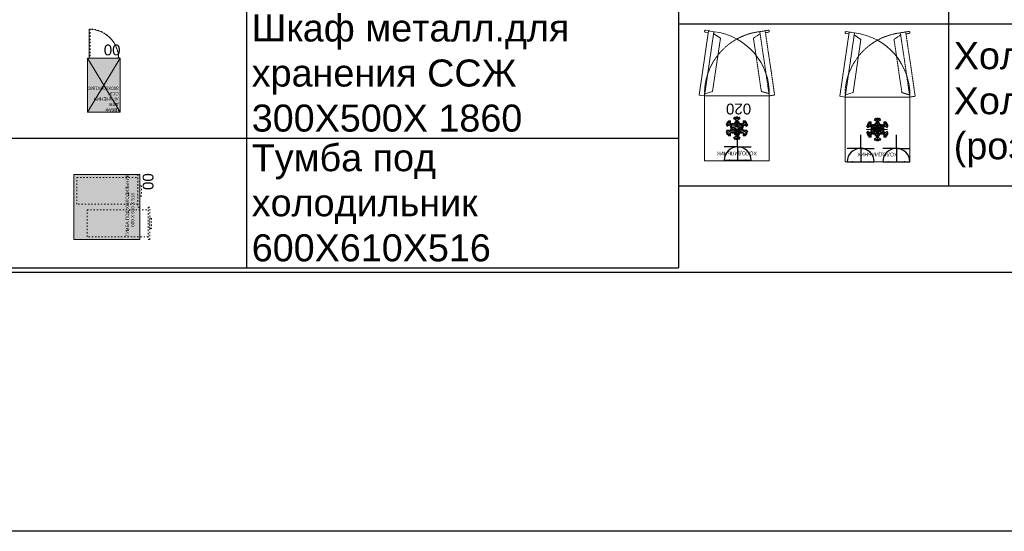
# Model space of a CAD drawing. Header units: millimetres. Extents: x -692150 to 2662533, y -95416 to 65084.
# Tile 34 of 256: x -59103 to -49986, y -57790 to -53057. Entities that reach past the tile are written whole.
import ezdxf

# ---------------------------------------------------------------- set-up
doc = ezdxf.new("R2010")
doc.units = ezdxf.units.MM
doc.linetypes.add('( Hidden )', pattern=[0.375, 0.25, -0.125])
doc.linetypes.add('ACAD_ISO03W100', pattern=[30, 12, -18])
doc.layers.get('Defpoints').update_dxf_attribs({"color": 30})
doc.layers.add('09_АР_Мебель', color=7, linetype='Continuous', lineweight=9, true_color=0x000000)
doc.layers.add('1. ПОДЛОЖКА', color=7, linetype='Continuous', lineweight=0, true_color=0x9b9292)
doc.layers.add('11_АР_Номер мебели', color=1, linetype='Continuous', lineweight=13, plot=False)
doc.layers.add('ЭОМ', color=7, linetype='Continuous')
doc.styles.add('HVAC_AEP', font='arial.ttf')
doc.styles.get("Standard").update_dxf_attribs({"font": 'arial.ttf'})

# ---------------------------------------------------------------- blocks, each defined once
blk = doc.blocks.new('*T216')
at = {"color": 0, "linetype": 'ByBlock', "lineweight": -2, "transparency": 16777216}
for p, q in [((0, 0), (6500, 0)), ((0, 0), (0, -9080.2)), ((6500, 0), (6500, -9080.2)), ((0, -469.7), (6500, -469.7)), ((2500, -469.7), (2500, -9080.2)), ((0, -1469.7), (6500, -1469.7)), ((0, -2469.7), (6500, -2469.7)), ((0, -4075), (6500, -4075)), ((0, -5680.2), (6500, -5680.2)), ((0, -6680.2), (6500, -6680.2)), ((0, -7880.2), (6500, -7880.2)), ((0, -9080.2), (6500, -9080.2))]:
    blk.add_line(p, q, dxfattribs=at)
at = {"color": 0, "lineweight": 15, "transparency": 16777216, "style": 'HVAC_AEP'}
for s, insert, char_height, width, attachment_point in [('Фарма', (3250, -234.8), 300, 6497, 5), ('Кресло рабочее', (2550, -969.7), 250, 3900, 4), ('Холодильник^Jфармацевтический', (2550, -1969.7), 250, 3900, 4), ('Аптечный шкаф для^Jрецептурных^Jлекарств с замками^J1099Х460Х 2200', (2550, -3272.3), 250, 3900, 4), ('Аптечный шкаф для^Jхранения резиновых^Jизделий^J600Х400Х2000 мм', (2550, -4877.6), 250, 3900, 4), ('Шкаф для хранения^JЛП 800Х400Х 2000', (2550, -6180.2), 250, 3900, 4), ('Шкаф металл.для^Jхранения ССЖ^J300Х500Х 1860', (2550, -7280.2), 250, 3900, 4), ('Тумба под^Jхолодильник^J600Х610Х516', (2550, -8480.2), 250, 3900, 4)]:
    blk.add_mtext(s, dxfattribs=dict(at, insert=insert, char_height=char_height, width=width, attachment_point=attachment_point))
blk = doc.blocks.new('Тумба под холодильник 600х610х516')
at = {"layer": '09_АР_Мебель', "lineweight": 0, "true_color": 0x7aafdf}
h = blk.add_hatch(color=143, dxfattribs=at)
h.dxf.hatch_style = 1
h.paths.add_polyline_path([(0, 0), (0, -610), (600, -610), (600, 0)])
at = {"layer": '09_АР_Мебель', "lineweight": 0, "true_color": 0x136734}
h = blk.add_hatch(color=116, dxfattribs=at)
h.dxf.hatch_style = 1
h.paths.add_polyline_path([(400.3, -268.5), (337.8, -268.5), (337.8, -206), (262.8, -206), (262.8, -268.5), (200.3, -268.5), (200.3, -343.5), (262.8, -343.5), (262.8, -406), (337.8, -406), (337.8, -343.5), (400.3, -343.5)])
at = {"layer": '09_АР_Мебель', "lineweight": 0}
blk.add_lwpolyline([(0, -610), (600, -610), (600, 0), (0, 0), (0, -610)], dxfattribs=at)
at = {"layer": '09_АР_Мебель', "linetype": 'ACAD_ISO03W100'}
for points in [[(326.5, -28.2), (573.5, -28.2), (573.5, -594), (326.5, -594)], [(26.5, -123.2), (273.5, -123.2), (273.5, -689), (26.5, -689)], [(300, -610), (600, -610), (600, -594), (300, -594)], [(498, -626), (402, -626), (402, -610), (498, -610)], [(0, -705), (300, -705), (300, -689), (0, -689)], [(198, -721), (102, -721), (102, -705), (198, -705)]]:
    blk.add_lwpolyline(points, close=True, dxfattribs=at)
at = {"layer": '1. ПОДЛОЖКА'}
blk.add_lwpolyline([(0, 0), (600, 0), (600, -610), (0, -610)], close=True, dxfattribs=at)
at = {"flags": 1}
for tag, p in [('КОД_ОБОРУДОВАНИЯ', (7.7, 111)), ('ДОП_ИНФОРМАЦИЯ', (7.7, 58.8)), ('ДОГОВОР', (12.8, 8.9))]:
    blk.add_attdef(tag, p, '', height=25, dxfattribs=at)
at = {"layer": '09_АР_Мебель', "insert": (24.5, -479.9), "char_height": 30, "attachment_point": 1}
blk.add_mtext_dynamic_manual_height_columns('{\\C7;ТУМБА ПОД ХОЛОДИЛЬНИК            600 Х 610 Х 516}', width=610, gutter_width=12.5, heights=[0], dxfattribs=at)
at = {"layer": '11_АР_Номер мебели', "flags": 4}
blk.add_attdef('Номер', (458, -737.6), '', height=100, dxfattribs=at)
blk = doc.blocks.new('Шкаф для хранения ССЖ 300х500х1860')
at = {"layer": '09_АР_Мебель', "lineweight": 0, "true_color": 0x7aafdf}
h = blk.add_hatch(color=143, dxfattribs=at)
h.dxf.hatch_style = 1
h.paths.add_polyline_path([(300, -500), (300, 0), (0, 0), (0, -500)])
at = {"layer": '09_АР_Мебель', "lineweight": 0, "true_color": 0x136734}
h = blk.add_hatch(color=116, dxfattribs=at)
h.dxf.hatch_style = 1
h.paths.add_polyline_path([(77.7, -277.7), (123.3, -277.7), (123.3, -323.3), (178.1, -323.3), (178.1, -277.7), (223.7, -277.7), (223.7, -222.9), (178.1, -222.9), (178.1, -177.3), (123.3, -177.3), (123.3, -222.9), (77.7, -222.9)])
at = {"layer": '09_АР_Мебель'}
for p, q in [((0, -500), (0, 0)), ((300, 0), (0, 0)), ((0, -500), (300, 0)), ((0, 0), (300, -500)), ((300, -500), (300, 0)), ((300, -500), (0, -500))]:
    blk.add_line(p, q, dxfattribs=at)
at = {"layer": '09_АР_Мебель', "linetype": 'ACAD_ISO03W100', "lineweight": 0}
for p, q in [((275.7, -770), (275.7, -500)), ((285.7, -500), (285.7, -770)), ((285.7, -770), (275.7, -770))]:
    blk.add_line(p, q, dxfattribs=at)
blk.add_lwpolyline([(10, -500), (0, -500)], dxfattribs=at)
blk.add_arc((286, -499.9), 270.3, 180.0283, 267.80986, dxfattribs=at)
at = {"layer": '1. ПОДЛОЖКА'}
blk.add_lwpolyline([(300, 0), (0, 0), (0, -500), (300, -500)], close=True, dxfattribs=at)
blk.add_lwpolyline([(285.7, -500), (285.7, -770, -0.39921), (10, -500)], format="xyb", dxfattribs=at)
at = {"flags": 1}
for tag, p in [('КОД_ОБОРУДОВАНИЯ', (7.7, 111)), ('ДОП_ИНФОРМАЦИЯ', (7.7, 58.8)), ('ДОГОВОР', (12.8, 8.9))]:
    blk.add_attdef(tag, p, '', height=25, dxfattribs=at)
at = {"layer": '09_АР_Мебель', "insert": (12, -6.6), "char_height": 30, "attachment_point": 1}
blk.add_mtext_dynamic_manual_height_columns('{\\C7;ШКАФ\\PДЛЯ \\PХРАНЕНИЯ\\PССЖ \\P\\H1x;300Х500Х1860}', width=500, gutter_width=12.5, heights=[0], dxfattribs=at)
at = {"layer": '11_АР_Номер мебели', "flags": 4}
blk.add_attdef('Номер', (-4.9, -626.4), '', height=100, dxfattribs=at)
blk = doc.blocks.new('*T219')
at = {"color": 0, "linetype": 'ByBlock', "lineweight": -2, "transparency": 16777216}
for p, q in [((0, 0), (6500, 0)), ((0, 0), (0, -12369.7)), ((6500, 0), (6500, -12369.7)), ((0, -469.7), (6500, -469.7)), ((2500, -469.7), (2500, -12369.7)), ((0, -1769.7), (6500, -1769.7)), ((0, -3069.7), (6500, -3069.7)), ((0, -4369.7), (6500, -4369.7)), ((0, -5669.7), (6500, -5669.7)), ((0, -6969.7), (6500, -6969.7)), ((0, -8269.7), (6500, -8269.7)), ((0, -9569.7), (6500, -9569.7)), ((0, -10869.7), (6500, -10869.7)), ((0, -12369.7), (6500, -12369.7))]:
    blk.add_line(p, q, dxfattribs=at)
at = {"color": 0, "lineweight": 15, "transparency": 16777216, "style": 'HVAC_AEP'}
for s, insert, char_height, width, attachment_point in [('Комната персонала', (3250, -234.8), 300, 6497, 5), ('Стул ISO (черная^Jткань)', (2550, -1119.7), 250, 3900, 4), ('Кухонная тумба^Jнапольная с мойкой', (2550, -2419.7), 250, 3900, 4), ('Кухонный шкаф 600', (2550, -3719.7), 250, 3900, 4), ('Кухонная тумба^Jнапольная с дверцей^J600', (2550, -5019.7), 250, 3900, 4), ('Кухонная тумба^Jнапольная с ящиком^J800', (2550, -6319.7), 250, 3900, 4), ('Кухонный шкаф^Jнавесной 600', (2550, -7619.7), 250, 3900, 4), ('Кухонный шкаф^Jнавесной 400', (2550, -8919.7), 250, 3900, 4), ('Стол обеденный^JСтол (розетка для^Jчайника)', (2550, -10219.7), 250, 3900, 4), ('Холодильник^JХолодильник^J(розетка под СВЧ)', (2550, -11619.7), 250, 3900, 4)]:
    blk.add_mtext(s, dxfattribs=dict(at, insert=insert, char_height=char_height, width=width, attachment_point=attachment_point))
blk = doc.blocks.new('A$C21545FF3')
at = {"layer": 'ЭОМ', "color": 0, "linetype": 'Continuous', "lineweight": 30}
for p, q in [((-125, 125), (-125, 250)), ((-125, 125), (-250, 125)), ((-125, 125), (0, 125)), ((-125, 125), (-125, 0)), ((-250, 0), (0, 0))]:
    blk.add_line(p, q, dxfattribs=at)
blk.add_arc((-125, 0), 125, 0, 180, dxfattribs=at)
for p in [(-200, 0), (-50, 0)]:
    blk.add_point(p, dxfattribs=at)
blk = doc.blocks.new('Холодильник')
at = {"layer": '09_АР_Мебель'}
for p, q in [((-600, -600), (-600, 0)), ((-600, 0), (0, 0)), ((0, 0), (0, -600)), ((-400.3, -266.3), (-389.3, -260)), ((-390.3, -283.7), (-400.3, -266.3)), ((-395.9, -256.2), (-385.9, -238.8)), ((-389.3, -260), (-395.9, -256.2)), ((-393.4, -268.2), (-379.3, -260)), ((-388.4, -276.8), (-393.4, -268.2)), ((-369.3, -271.5), (-390.3, -283.7)), ((-389.1, -254.3), (-384.1, -245.7)), ((-379.3, -260), (-389.1, -254.3)), ((-369.3, -265.8), (-388.4, -276.8)), ((-385.9, -238.8), (-379.3, -242.7)), ((-384.1, -245.7), (-374.3, -251.3)), ((-379.3, -242.7), (-379.3, -230)), ((-379.3, -230), (-359.3, -230)), ((-374.3, -251.3), (-374.3, -235)), ((-374.3, -235), (-364.3, -235)), ((-344.6, -280), (-369.3, -265.8)), ((-354.6, -280), (-369.3, -271.5)), ((-364.3, -235), (-364.3, -257.1)), ((-364.3, -257.1), (-339.6, -271.3)), ((-359.3, -230), (-359.3, -254.2)), ((-359.3, -254.2), (-344.6, -262.7)), ((-344.6, -262.7), (-344.6, -255)), ((-344.6, -255), (-326, -255)), ((-339.6, -271.3), (-339.6, -260)), ((-339.6, -260), (-329.6, -260)), ((-331, -213.7), (-321, -196.3)), ((-310, -225.8), (-331, -213.7)), ((-329.6, -260), (-329.6, -277.1)), ((-326, -255), (-316.7, -238.8)), ((-310, -265.8), (-324.6, -257.3)), ((-324.6, -257.3), (-324.6, -274.2)), ((-324.2, -211.8), (-319.2, -203.2)), ((-305, -222.9), (-324.2, -211.8)), ((-321, -196.3), (-310, -202.7)), ((-319.8, -254.3), (-314.8, -245.7)), ((-305, -262.9), (-319.8, -254.3)), ((-319.2, -203.2), (-305, -211.3)), ((-316.7, -238.8), (-310, -242.7)), ((-314.8, -245.7), (-305, -251.3)), ((-310, -202.7), (-310, -195)), ((-310, -195), (-290, -195)), ((-310, -242.7), (-310, -225.8)), ((-310, -282.7), (-310, -265.8)), ((-305, -211.3), (-305, -200)), ((-305, -200), (-295, -200)), ((-305, -251.3), (-305, -222.9)), ((-305, -291.3), (-305, -262.9)), ((-295, -200), (-295, -211.3)), ((-295, -211.3), (-280.8, -203.2)), ((-275.8, -211.8), (-295, -222.9)), ((-295, -222.9), (-295, -251.3)), ((-295, -251.3), (-285.2, -245.7)), ((-280.2, -254.3), (-295, -262.9)), ((-295, -262.9), (-295, -291.3)), ((-290, -195), (-290, -202.7)), ((-290, -202.7), (-279, -196.3)), ((-269, -213.7), (-290, -225.8)), ((-290, -225.8), (-290, -242.7)), ((-290, -242.7), (-283.3, -238.8)), ((-275.4, -257.3), (-290, -265.8)), ((-290, -265.8), (-290, -282.7)), ((-285.2, -245.7), (-280.2, -254.3)), ((-283.3, -238.8), (-274, -255)), ((-280.8, -203.2), (-275.8, -211.8)), ((-279, -196.3), (-269, -213.7)), ((-275.4, -274.2), (-275.4, -257.3)), ((-274, -255), (-255.4, -255)), ((-270.4, -277.1), (-270.4, -260)), ((-270.4, -260), (-260.4, -260)), ((-260.4, -271.3), (-235.7, -257.1)), ((-260.4, -260), (-260.4, -271.3)), ((-255.4, -262.7), (-240.7, -254.2)), ((-255.4, -255), (-255.4, -262.7)), ((-230.7, -265.8), (-255.4, -280)), ((-230.7, -271.5), (-245.4, -280)), ((-240.7, -254.2), (-240.7, -230)), ((-240.7, -230), (-220.7, -230)), ((-235.7, -257.1), (-235.7, -235)), ((-235.7, -235), (-225.7, -235)), ((-211.6, -276.8), (-230.7, -265.8)), ((-209.7, -283.7), (-230.7, -271.5)), ((-225.7, -235), (-225.7, -251.3)), ((-225.7, -251.3), (-215.9, -245.7)), ((-220.7, -230), (-220.7, -242.7)), ((-220.7, -242.7), (-214.1, -238.8)), ((-210.9, -254.3), (-220.7, -260)), ((-220.7, -260), (-206.6, -268.2)), ((-215.9, -245.7), (-210.9, -254.3)), ((-214.1, -238.8), (-204.1, -256.2)), ((-206.6, -268.2), (-211.6, -276.8)), ((-204.1, -256.2), (-210.7, -260)), ((-210.7, -260), (-199.7, -266.3)), ((-199.7, -266.3), (-209.7, -283.7)), ((-400.3, -333.7), (-390.3, -316.3)), ((-389.3, -340), (-400.3, -333.7)), ((-395.9, -343.8), (-389.3, -340)), ((-385.9, -361.2), (-395.9, -343.8)), ((-393.4, -331.8), (-388.4, -323.2)), ((-379.3, -340), (-393.4, -331.8)), ((-390.3, -316.3), (-369.3, -328.5)), ((-389.1, -345.7), (-379.3, -340)), ((-384.1, -354.3), (-389.1, -345.7)), ((-388.4, -323.2), (-369.3, -334.2)), ((-379.3, -357.3), (-385.9, -361.2)), ((-374.3, -348.7), (-384.1, -354.3)), ((-379.3, -370), (-379.3, -357.3)), ((-374.3, -365), (-374.3, -348.7)), ((-369.3, -334.2), (-344.6, -320)), ((-369.3, -328.5), (-354.6, -320)), ((-339.6, -328.7), (-364.3, -342.9)), ((-364.3, -342.9), (-364.3, -365)), ((-361.3, -283.8), (-354.6, -280)), ((-352, -300), (-361.3, -283.8)), ((-361.3, -316.2), (-352, -300)), ((-354.6, -320), (-361.3, -316.2)), ((-344.6, -337.3), (-359.3, -345.8)), ((-359.3, -345.8), (-359.3, -370)), ((-354.5, -285.7), (-344.6, -280)), ((-349.5, -294.3), (-354.5, -285.7)), ((-354.5, -314.3), (-349.5, -305.7)), ((-344.6, -320), (-354.5, -314.3)), ((-334.6, -285.8), (-349.5, -294.3)), ((-349.5, -305.7), (-334.6, -314.2)), ((-334.6, -291.5), (-349.3, -300)), ((-349.3, -300), (-334.6, -308.5)), ((-344.6, -345), (-344.6, -337.3)), ((-326, -345), (-344.6, -345)), ((-339.6, -340), (-339.6, -328.7)), ((-329.6, -340), (-339.6, -340)), ((-310, -300), (-334.6, -285.8)), ((-320, -300), (-334.6, -291.5)), ((-334.6, -314.2), (-310, -300)), ((-334.6, -308.5), (-320, -300)), ((-329.6, -277.1), (-305, -291.3)), ((-305, -308.7), (-329.6, -322.9)), ((-329.6, -322.9), (-329.6, -340)), ((-316.7, -361.2), (-326, -345)), ((-324.6, -274.2), (-310, -282.7)), ((-310, -317.3), (-324.6, -325.8)), ((-324.6, -325.8), (-324.6, -342.7)), ((-324.6, -342.7), (-310, -334.2)), ((-305, -337.1), (-319.8, -345.7)), ((-319.8, -345.7), (-305, -337.1)), ((-319.8, -345.7), (-314.8, -354.3)), ((-314.8, -354.3), (-319.8, -345.7)), ((-310, -357.3), (-316.7, -361.2)), ((-305, -348.7), (-314.8, -354.3)), ((-305, -348.7), (-314.8, -354.3)), ((-310, -334.2), (-310, -317.3)), ((-310, -374.2), (-310, -357.3)), ((-305, -337.1), (-305, -308.7)), ((-305, -377.1), (-305, -348.7)), ((-305, -377.1), (-305, -348.7)), ((-295, -291.3), (-270.4, -277.1)), ((-295, -308.7), (-295, -337.1)), ((-270.4, -322.9), (-295, -308.7)), ((-295, -337.1), (-280.2, -345.7)), ((-295, -337.1), (-280.2, -345.7)), ((-295, -377.1), (-295, -348.7)), ((-295, -348.7), (-285.2, -354.3)), ((-285.2, -354.3), (-295, -348.7)), ((-295, -348.7), (-295, -377.1)), ((-290, -282.7), (-275.4, -274.2)), ((-265.4, -285.8), (-290, -300)), ((-290, -300), (-265.4, -314.2)), ((-290, -317.3), (-290, -334.2)), ((-275.4, -325.8), (-290, -317.3)), ((-290, -334.2), (-275.4, -342.7)), ((-283.3, -361.2), (-290, -357.3)), ((-290, -357.3), (-290, -374.2)), ((-280.2, -345.7), (-285.2, -354.3)), ((-280.2, -345.7), (-285.2, -354.3)), ((-274, -345), (-283.3, -361.2)), ((-265.4, -291.5), (-280, -300)), ((-280, -300), (-265.4, -308.5)), ((-275.4, -342.7), (-275.4, -325.8)), ((-255.4, -345), (-274, -345)), ((-270.4, -340), (-270.4, -322.9)), ((-260.4, -340), (-270.4, -340)), ((-250.5, -294.3), (-265.4, -285.8)), ((-250.7, -300), (-265.4, -291.5)), ((-265.4, -308.5), (-250.7, -300)), ((-265.4, -314.2), (-250.5, -305.7)), ((-235.7, -342.9), (-260.4, -328.7)), ((-260.4, -328.7), (-260.4, -340)), ((-255.4, -280), (-245.5, -285.7)), ((-245.5, -314.3), (-255.4, -320)), ((-255.4, -320), (-230.7, -334.2)), ((-240.7, -345.8), (-255.4, -337.3)), ((-255.4, -337.3), (-255.4, -345)), ((-245.5, -285.7), (-250.5, -294.3)), ((-250.5, -305.7), (-245.5, -314.3)), ((-238.7, -283.8), (-248, -300)), ((-248, -300), (-238.7, -316.2)), ((-245.4, -280), (-238.7, -283.8)), ((-238.7, -316.2), (-245.4, -320)), ((-245.4, -320), (-230.7, -328.5)), ((-240.7, -370), (-240.7, -345.8)), ((-235.7, -365), (-235.7, -342.9)), ((-230.7, -328.5), (-209.7, -316.3)), ((-230.7, -334.2), (-211.6, -323.2)), ((-215.9, -354.3), (-225.7, -348.7)), ((-225.7, -348.7), (-225.7, -365)), ((-206.6, -331.8), (-220.7, -340)), ((-220.7, -340), (-210.9, -345.7)), ((-220.7, -357.3), (-220.7, -370)), ((-214.1, -361.2), (-220.7, -357.3)), ((-210.9, -345.7), (-215.9, -354.3)), ((-204.1, -343.8), (-214.1, -361.2)), ((-211.6, -323.2), (-206.6, -331.8)), ((-199.7, -333.7), (-210.7, -340)), ((-210.7, -340), (-204.1, -343.8)), ((-209.7, -316.3), (-199.7, -333.7)), ((-359.3, -370), (-379.3, -370)), ((-364.3, -365), (-374.3, -365)), ((-331, -386.3), (-310, -374.2)), ((-321, -403.7), (-331, -386.3)), ((-305, -377.1), (-324.2, -388.2)), ((-324.2, -388.2), (-305, -377.1)), ((-319.2, -396.8), (-324.2, -388.2)), ((-319.2, -396.8), (-324.2, -388.2)), ((-310, -397.3), (-321, -403.7)), ((-305, -388.7), (-319.2, -396.8)), ((-310, -405), (-310, -397.3)), ((-290, -405), (-310, -405)), ((-305, -400), (-305, -388.7)), ((-295, -400), (-305, -400)), ((-295, -377.1), (-275.8, -388.2)), ((-295, -377.1), (-275.8, -388.2)), ((-280.8, -396.8), (-295, -388.7)), ((-295, -388.7), (-295, -400)), ((-290, -374.2), (-269, -386.3)), ((-279, -403.7), (-290, -397.3)), ((-290, -397.3), (-290, -405)), ((-280.8, -396.8), (-275.8, -388.2)), ((-275.8, -388.2), (-280.8, -396.8)), ((-269, -386.3), (-279, -403.7)), ((-220.7, -370), (-240.7, -370)), ((-225.7, -365), (-235.7, -365)), ((0, -600), (-600, -600)), ((0, -600), (-87.9, -1193.5)), ((-2.9, -619.8), (-73.8, -640.4)), ((-38.4, -1200.9), (49.5, -607.3)), ((49.5, -607.3), (0, -600)), ((-146.8, -1133.4), (-73.8, -640.4)), ((-85, -1173.7), (-146.8, -1133.4)), ((-8, -1188.2), (-36, -1184)), ((-87.9, -1193.5), (-38.4, -1200.9)), ((-49.6, -1199.2), (-47.7, -1201.2)), ((-47.7, -1201.2), (-10.8, -1206.7))]:
    blk.add_line(p, q, dxfattribs=at)
at = {"layer": '09_АР_Мебель', "color": 254, "linetype": '( Hidden )', "lineweight": 0, "ltscale": 2}
for p, q in [((-649.5, -607.3), (-600, -600)), ((-561.6, -1200.9), (-649.5, -607.3)), ((-600, -600), (-512.1, -1193.5)), ((-597.1, -619.8), (-526.2, -640.4)), ((-453.2, -1133.4), (-526.2, -640.4)), ((-592, -1188.2), (-564, -1184)), ((-515, -1173.7), (-453.2, -1133.4)), ((-552.3, -1201.2), (-589.2, -1206.7)), ((-512.1, -1193.5), (-561.6, -1200.9)), ((-550.4, -1199.2), (-552.3, -1201.2))]:
    blk.add_line(p, q, dxfattribs=at)
at = {"layer": '09_АР_Мебель', "lineweight": 0}
blk.add_arc((-20.9, -618), 579.4, 178.22077, 263.35435, dxfattribs=at)
at = {"layer": '09_АР_Мебель', "color": 254, "linetype": '( Hidden )', "lineweight": 0, "ltscale": 2}
for centre, radius, start, end in [((-579.1, -618), 579.4, 276.64565, 1.77923), ((-590.7, -1197.4), 9.38, 97.62492, 279.22484)]:
    blk.add_arc(centre, radius, start, end, dxfattribs=at)
at = {"layer": '09_АР_Мебель'}
blk.add_arc((-9.3, -1197.4), 9.38, 260.77516, 82.37508, dxfattribs=at)
at = {"layer": '1. ПОДЛОЖКА'}
blk.add_lwpolyline([(0, 0), (-600, 0), (-600, -600), (0, -600)], close=True, dxfattribs=at)
for points in [[(-262.9, -314.7), (-364.3, -251.2)], [(-276.4, -239.2), (-349.7, -328.1)], [(-321.7, -207.5), (-303.6, -367.9)], [(-390.3, -283.7), (-209.7, -283.7)]]:
    blk.add_lwpolyline(points, dxfattribs=at)
at = {"layer": 'ЭОМ', "lineweight": 15, "rotation": 180}
blk.add_blockref('A$C21545FF3', (-431.4, -3.5), dxfattribs=at)
at = {"flags": 1}
for tag, p in [('ДОП_ИНФОРМАЦИЯ', (-213.7, 80.6)), ('КОД_ОБОРУДОВАНИЯ', (-213.7, 132.7)), ('ДОГОВОР', (-210.8, 29.3))]:
    blk.add_attdef(tag, p, '', height=25, dxfattribs=at)
at = {"layer": '09_АР_Мебель', "insert": (-300, -50), "char_height": 35, "attachment_point": 2}
blk.add_mtext_dynamic_manual_height_columns('{\\C7;ХОЛОДИЛЬНИК}', width=500, gutter_width=12.5, heights=[0], dxfattribs=at)
at = {"layer": '11_АР_Номер мебели', "flags": 4}
blk.add_attdef('НОМЕР', (-432, -528.1), '', height=100, dxfattribs=at)
blk = doc.blocks.new('A$C09EE71E5')
at = {"layer": '09_АР_Мебель'}
for p, q in [((-600, -600), (-600, 0)), ((-600, 0), (0, 0)), ((0, 0), (0, -600)), ((-400.3, -266.3), (-389.3, -260)), ((-390.3, -283.7), (-400.3, -266.3)), ((-395.9, -256.2), (-385.9, -238.8)), ((-389.3, -260), (-395.9, -256.2)), ((-393.4, -268.2), (-379.3, -260)), ((-388.4, -276.8), (-393.4, -268.2)), ((-369.3, -271.5), (-390.3, -283.7)), ((-389.1, -254.3), (-384.1, -245.7)), ((-379.3, -260), (-389.1, -254.3)), ((-369.3, -265.8), (-388.4, -276.8)), ((-385.9, -238.8), (-379.3, -242.7)), ((-384.1, -245.7), (-374.3, -251.3)), ((-379.3, -242.7), (-379.3, -230)), ((-379.3, -230), (-359.3, -230)), ((-374.3, -251.3), (-374.3, -235)), ((-374.3, -235), (-364.3, -235)), ((-344.6, -280), (-369.3, -265.8)), ((-354.6, -280), (-369.3, -271.5)), ((-364.3, -235), (-364.3, -257.1)), ((-364.3, -257.1), (-339.6, -271.3)), ((-359.3, -230), (-359.3, -254.2)), ((-359.3, -254.2), (-344.6, -262.7)), ((-344.6, -262.7), (-344.6, -255)), ((-344.6, -255), (-326, -255)), ((-339.6, -271.3), (-339.6, -260)), ((-339.6, -260), (-329.6, -260)), ((-331, -213.7), (-321, -196.3)), ((-310, -225.8), (-331, -213.7)), ((-329.6, -260), (-329.6, -277.1)), ((-326, -255), (-316.7, -238.8)), ((-310, -265.8), (-324.6, -257.3)), ((-324.6, -257.3), (-324.6, -274.2)), ((-324.2, -211.8), (-319.2, -203.2)), ((-305, -222.9), (-324.2, -211.8)), ((-321, -196.3), (-310, -202.7)), ((-319.8, -254.3), (-314.8, -245.7)), ((-305, -262.9), (-319.8, -254.3)), ((-319.2, -203.2), (-305, -211.3)), ((-316.7, -238.8), (-310, -242.7)), ((-314.8, -245.7), (-305, -251.3)), ((-310, -202.7), (-310, -195)), ((-310, -195), (-290, -195)), ((-310, -242.7), (-310, -225.8)), ((-310, -282.7), (-310, -265.8)), ((-305, -211.3), (-305, -200)), ((-305, -200), (-295, -200)), ((-305, -251.3), (-305, -222.9)), ((-305, -291.3), (-305, -262.9)), ((-295, -200), (-295, -211.3)), ((-295, -211.3), (-280.8, -203.2)), ((-275.8, -211.8), (-295, -222.9)), ((-295, -222.9), (-295, -251.3)), ((-295, -251.3), (-285.2, -245.7)), ((-280.2, -254.3), (-295, -262.9)), ((-295, -262.9), (-295, -291.3)), ((-290, -195), (-290, -202.7)), ((-290, -202.7), (-279, -196.3)), ((-269, -213.7), (-290, -225.8)), ((-290, -225.8), (-290, -242.7)), ((-290, -242.7), (-283.3, -238.8)), ((-275.4, -257.3), (-290, -265.8)), ((-290, -265.8), (-290, -282.7)), ((-285.2, -245.7), (-280.2, -254.3)), ((-283.3, -238.8), (-274, -255)), ((-280.8, -203.2), (-275.8, -211.8)), ((-279, -196.3), (-269, -213.7)), ((-275.4, -274.2), (-275.4, -257.3)), ((-274, -255), (-255.4, -255)), ((-270.4, -277.1), (-270.4, -260)), ((-270.4, -260), (-260.4, -260)), ((-260.4, -271.3), (-235.7, -257.1)), ((-260.4, -260), (-260.4, -271.3)), ((-255.4, -262.7), (-240.7, -254.2)), ((-255.4, -255), (-255.4, -262.7)), ((-230.7, -265.8), (-255.4, -280)), ((-230.7, -271.5), (-245.4, -280)), ((-240.7, -254.2), (-240.7, -230)), ((-240.7, -230), (-220.7, -230)), ((-235.7, -257.1), (-235.7, -235)), ((-235.7, -235), (-225.7, -235)), ((-211.6, -276.8), (-230.7, -265.8)), ((-209.7, -283.7), (-230.7, -271.5)), ((-225.7, -235), (-225.7, -251.3)), ((-225.7, -251.3), (-215.9, -245.7)), ((-220.7, -230), (-220.7, -242.7)), ((-220.7, -242.7), (-214.1, -238.8)), ((-210.9, -254.3), (-220.7, -260)), ((-220.7, -260), (-206.6, -268.2)), ((-215.9, -245.7), (-210.9, -254.3)), ((-214.1, -238.8), (-204.1, -256.2)), ((-206.6, -268.2), (-211.6, -276.8)), ((-204.1, -256.2), (-210.7, -260)), ((-210.7, -260), (-199.7, -266.3)), ((-199.7, -266.3), (-209.7, -283.7)), ((-400.3, -333.7), (-390.3, -316.3)), ((-389.3, -340), (-400.3, -333.7)), ((-395.9, -343.8), (-389.3, -340)), ((-385.9, -361.2), (-395.9, -343.8)), ((-393.4, -331.8), (-388.4, -323.2)), ((-379.3, -340), (-393.4, -331.8)), ((-390.3, -316.3), (-369.3, -328.5)), ((-389.1, -345.7), (-379.3, -340)), ((-384.1, -354.3), (-389.1, -345.7)), ((-388.4, -323.2), (-369.3, -334.2)), ((-379.3, -357.3), (-385.9, -361.2)), ((-374.3, -348.7), (-384.1, -354.3)), ((-379.3, -370), (-379.3, -357.3)), ((-374.3, -365), (-374.3, -348.7)), ((-369.3, -334.2), (-344.6, -320)), ((-369.3, -328.5), (-354.6, -320)), ((-339.6, -328.7), (-364.3, -342.9)), ((-364.3, -342.9), (-364.3, -365)), ((-361.3, -283.8), (-354.6, -280)), ((-352, -300), (-361.3, -283.8)), ((-361.3, -316.2), (-352, -300)), ((-354.6, -320), (-361.3, -316.2)), ((-344.6, -337.3), (-359.3, -345.8)), ((-359.3, -345.8), (-359.3, -370)), ((-354.5, -285.7), (-344.6, -280)), ((-349.5, -294.3), (-354.5, -285.7)), ((-354.5, -314.3), (-349.5, -305.7)), ((-344.6, -320), (-354.5, -314.3)), ((-334.6, -285.8), (-349.5, -294.3)), ((-349.5, -305.7), (-334.6, -314.2)), ((-334.6, -291.5), (-349.3, -300)), ((-349.3, -300), (-334.6, -308.5)), ((-344.6, -345), (-344.6, -337.3)), ((-326, -345), (-344.6, -345)), ((-339.6, -340), (-339.6, -328.7)), ((-329.6, -340), (-339.6, -340)), ((-310, -300), (-334.6, -285.8)), ((-320, -300), (-334.6, -291.5)), ((-334.6, -314.2), (-310, -300)), ((-334.6, -308.5), (-320, -300)), ((-329.6, -277.1), (-305, -291.3)), ((-305, -308.7), (-329.6, -322.9)), ((-329.6, -322.9), (-329.6, -340)), ((-316.7, -361.2), (-326, -345)), ((-324.6, -274.2), (-310, -282.7)), ((-310, -317.3), (-324.6, -325.8)), ((-324.6, -325.8), (-324.6, -342.7)), ((-324.6, -342.7), (-310, -334.2)), ((-305, -337.1), (-319.8, -345.7)), ((-319.8, -345.7), (-305, -337.1)), ((-319.8, -345.7), (-314.8, -354.3)), ((-314.8, -354.3), (-319.8, -345.7)), ((-310, -357.3), (-316.7, -361.2)), ((-305, -348.7), (-314.8, -354.3)), ((-305, -348.7), (-314.8, -354.3)), ((-310, -334.2), (-310, -317.3)), ((-310, -374.2), (-310, -357.3)), ((-305, -337.1), (-305, -308.7)), ((-305, -377.1), (-305, -348.7)), ((-305, -377.1), (-305, -348.7)), ((-295, -291.3), (-270.4, -277.1)), ((-295, -308.7), (-295, -337.1)), ((-270.4, -322.9), (-295, -308.7)), ((-295, -337.1), (-280.2, -345.7)), ((-295, -337.1), (-280.2, -345.7)), ((-295, -377.1), (-295, -348.7)), ((-295, -348.7), (-285.2, -354.3)), ((-285.2, -354.3), (-295, -348.7)), ((-295, -348.7), (-295, -377.1)), ((-290, -282.7), (-275.4, -274.2)), ((-265.4, -285.8), (-290, -300)), ((-290, -300), (-265.4, -314.2)), ((-290, -317.3), (-290, -334.2)), ((-275.4, -325.8), (-290, -317.3)), ((-290, -334.2), (-275.4, -342.7)), ((-283.3, -361.2), (-290, -357.3)), ((-290, -357.3), (-290, -374.2)), ((-280.2, -345.7), (-285.2, -354.3)), ((-280.2, -345.7), (-285.2, -354.3)), ((-274, -345), (-283.3, -361.2)), ((-265.4, -291.5), (-280, -300)), ((-280, -300), (-265.4, -308.5)), ((-275.4, -342.7), (-275.4, -325.8)), ((-255.4, -345), (-274, -345)), ((-270.4, -340), (-270.4, -322.9)), ((-260.4, -340), (-270.4, -340)), ((-250.5, -294.3), (-265.4, -285.8)), ((-250.7, -300), (-265.4, -291.5)), ((-265.4, -308.5), (-250.7, -300)), ((-265.4, -314.2), (-250.5, -305.7)), ((-235.7, -342.9), (-260.4, -328.7)), ((-260.4, -328.7), (-260.4, -340)), ((-255.4, -280), (-245.5, -285.7)), ((-245.5, -314.3), (-255.4, -320)), ((-255.4, -320), (-230.7, -334.2)), ((-240.7, -345.8), (-255.4, -337.3)), ((-255.4, -337.3), (-255.4, -345)), ((-245.5, -285.7), (-250.5, -294.3)), ((-250.5, -305.7), (-245.5, -314.3)), ((-238.7, -283.8), (-248, -300)), ((-248, -300), (-238.7, -316.2)), ((-245.4, -280), (-238.7, -283.8)), ((-238.7, -316.2), (-245.4, -320)), ((-245.4, -320), (-230.7, -328.5)), ((-240.7, -370), (-240.7, -345.8)), ((-235.7, -365), (-235.7, -342.9)), ((-230.7, -328.5), (-209.7, -316.3)), ((-230.7, -334.2), (-211.6, -323.2)), ((-215.9, -354.3), (-225.7, -348.7)), ((-225.7, -348.7), (-225.7, -365)), ((-206.6, -331.8), (-220.7, -340)), ((-220.7, -340), (-210.9, -345.7)), ((-220.7, -357.3), (-220.7, -370)), ((-214.1, -361.2), (-220.7, -357.3)), ((-210.9, -345.7), (-215.9, -354.3)), ((-204.1, -343.8), (-214.1, -361.2)), ((-211.6, -323.2), (-206.6, -331.8)), ((-199.7, -333.7), (-210.7, -340)), ((-210.7, -340), (-204.1, -343.8)), ((-209.7, -316.3), (-199.7, -333.7)), ((-359.3, -370), (-379.3, -370)), ((-364.3, -365), (-374.3, -365)), ((-331, -386.3), (-310, -374.2)), ((-321, -403.7), (-331, -386.3)), ((-305, -377.1), (-324.2, -388.2)), ((-324.2, -388.2), (-305, -377.1)), ((-319.2, -396.8), (-324.2, -388.2)), ((-319.2, -396.8), (-324.2, -388.2)), ((-310, -397.3), (-321, -403.7)), ((-305, -388.7), (-319.2, -396.8)), ((-310, -405), (-310, -397.3)), ((-290, -405), (-310, -405)), ((-305, -400), (-305, -388.7)), ((-295, -400), (-305, -400)), ((-295, -377.1), (-275.8, -388.2)), ((-295, -377.1), (-275.8, -388.2)), ((-280.8, -396.8), (-295, -388.7)), ((-295, -388.7), (-295, -400)), ((-290, -374.2), (-269, -386.3)), ((-279, -403.7), (-290, -397.3)), ((-290, -397.3), (-290, -405)), ((-280.8, -396.8), (-275.8, -388.2)), ((-275.8, -388.2), (-280.8, -396.8)), ((-269, -386.3), (-279, -403.7)), ((-220.7, -370), (-240.7, -370)), ((-225.7, -365), (-235.7, -365)), ((0, -600), (-600, -600)), ((0, -600), (-87.9, -1193.5)), ((-2.9, -619.8), (-73.8, -640.4)), ((-38.4, -1200.9), (49.5, -607.3)), ((49.5, -607.3), (0, -600)), ((-146.8, -1133.4), (-73.8, -640.4)), ((-85, -1173.7), (-146.8, -1133.4)), ((-8, -1188.2), (-36, -1184)), ((-87.9, -1193.5), (-38.4, -1200.9)), ((-49.6, -1199.2), (-47.7, -1201.2)), ((-47.7, -1201.2), (-10.8, -1206.7))]:
    blk.add_line(p, q, dxfattribs=at)
at = {"layer": '09_АР_Мебель', "color": 254, "linetype": '( Hidden )', "lineweight": 0, "ltscale": 2}
for p, q in [((-649.5, -607.3), (-600, -600)), ((-561.6, -1200.9), (-649.5, -607.3)), ((-600, -600), (-512.1, -1193.5)), ((-597.1, -619.8), (-526.2, -640.4)), ((-453.2, -1133.4), (-526.2, -640.4)), ((-592, -1188.2), (-564, -1184)), ((-515, -1173.7), (-453.2, -1133.4)), ((-552.3, -1201.2), (-589.2, -1206.7)), ((-512.1, -1193.5), (-561.6, -1200.9)), ((-550.4, -1199.2), (-552.3, -1201.2))]:
    blk.add_line(p, q, dxfattribs=at)
at = {"layer": '09_АР_Мебель', "lineweight": 0}
blk.add_arc((-20.9, -618), 579.4, 178.22077, 263.35435, dxfattribs=at)
at = {"layer": '09_АР_Мебель', "color": 254, "linetype": '( Hidden )', "lineweight": 0, "ltscale": 2}
for centre, radius, start, end in [((-579.1, -618), 579.4, 276.64565, 1.77923), ((-590.7, -1197.4), 9.38, 97.62492, 279.22484)]:
    blk.add_arc(centre, radius, start, end, dxfattribs=at)
at = {"layer": '09_АР_Мебель'}
blk.add_arc((-9.3, -1197.4), 9.38, 260.77516, 82.37508, dxfattribs=at)
at = {"layer": '1. ПОДЛОЖКА'}
blk.add_lwpolyline([(-600, 0), (0, 0), (0, -600), (-600, -600)], close=True, dxfattribs=at)
for points in [[(-209.1, -352.5), (-390.9, -247.5)], [(-390.9, -352.5), (-209.1, -247.5)], [(-300, -195), (-300, -405)], [(-392.6, -299.7), (-199.1, -299.7)]]:
    blk.add_lwpolyline(points, dxfattribs=at)
at = {"layer": 'ЭОМ', "lineweight": 15, "rotation": 180}
for p in [(-600, 0), (-270, 0)]:
    blk.add_blockref('A$C21545FF3', p, dxfattribs=at)
at = {"layer": '09_АР_Мебель', "insert": (-300, -50), "char_height": 35, "attachment_point": 2}
blk.add_mtext_dynamic_manual_height_columns('{\\C7;ХОЛОДИЛЬНИК}', width=500, gutter_width=12.5, heights=[0], dxfattribs=at)

msp = doc.modelspace()

# ---------------------------------------------------------------- linework, layer by layer
at = {"layer": 'Defpoints', "color": 1}
msp.add_lwpolyline([(-158394.8, -24951.8), (39622.9, -24951.8), (39622.9, -57789.5), (-158394.8, -57789.5)], close=True, dxfattribs=at)
at = {"layer": 'Defpoints'}
msp.add_lwpolyline([(39622.9, -55394.4), (-153407.1, -55394.4)], dxfattribs=at)

# ---------------------------------------------------------------- block references
for name, p in [('*T219', (-53004.5, -42224.8)), ('*T216', (-59504.5, -46272.2))]:
    msp.add_blockref(name, p)
ref = msp.add_blockref('Шкаф для хранения ССЖ 300х500х1860', (-58174.2, -53913.5), dxfattribs=dict(rotation=180))
ref.add_attrib('Номер', '00', (-58169.3, -53287.1), dxfattribs={"layer": '11_АР_Номер мебели', "height": 100, "rotation": 180})
at = {"lineweight": 35}
ref = msp.add_blockref('Холодильник', (-52762.3, -54361.6), dxfattribs=dict(at, rotation=180))
ref.add_attrib('НОМЕР', '020', (-52330.3, -53833.6), dxfattribs={"layer": '11_АР_Номер мебели', "height": 100, "rotation": 180})
at = {"rotation": 180}
msp.add_blockref('A$C09EE71E5', (-51460.8, -54372.5), dxfattribs=at)
ref = msp.add_blockref('Тумба под холодильник 600х610х516', (-58602.1, -55090.8), dxfattribs=dict(rotation=90))
ref.add_attrib('Номер', '00', (-57864.5, -54632.8), dxfattribs={"layer": '11_АР_Номер мебели', "height": 100, "rotation": 90})

doc.saveas('drawing.dxf')
